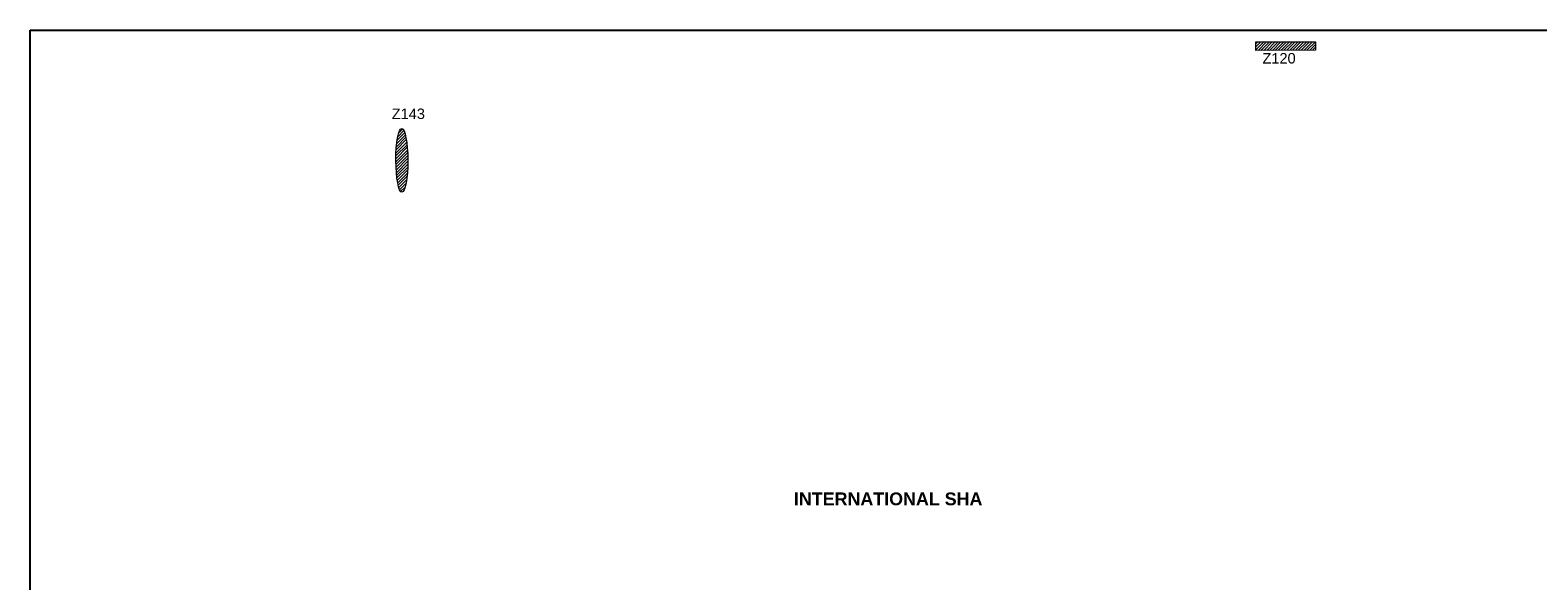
# Model space of a CAD drawing. Header units: millimetres. Extents: x 21148.2 to 21239.2, y 30135 to 30201.8.
# Tile 141 of 189: x 21149.2 to 21184.6, y 30188.9 to 30201.8. Entities that reach past the tile are written whole.
import ezdxf

# ---------------------------------------------------------------- set-up
doc = ezdxf.new("R2010")
doc.units = ezdxf.units.MM
doc.layers.add('AR-T1E-20-L1$0$IMPROVEMENTS - ENHANCE PTB LVL 1 - STEEL COLUMNS$0$EAST PTB LVL 1 - ADVERT$0$1$0$EAST  PTB LEVEL 1-ADVERTISE$0$Adver', color=7, linetype='Continuous', lineweight=13)
doc.layers.add('AR-T1E-20-L1$0$IMPROVEMENTS - ENHANCE PTB LVL 1 - STEEL COLUMNS$0$I-ANNO-XREF', color=7, linetype='Continuous', lineweight=13)
doc.styles.add('AR-T1E-20-L1$0$IMPROVEMENTS - ENHANCE PTB LVL 1 - STEEL COLUMNS$0$EAST PTB LVL 1 - ADVERT$0$1$0$EAST  PTB LEVEL 1-ADVERTISE$0$Standard', font='arial.ttf')
doc.styles.get("Standard").update_dxf_attribs({"font": 'arial.ttf'})

# ---------------------------------------------------------------- blocks, each defined once
blk = doc.blocks.new('AR-T1E-20-L1$0$IMPROVEMENTS - ENHANCE PTB LVL 1 - STEEL COLUMNS$0$EAST PTB LVL 1 - ADVERT')
at = {"layer": 'AR-T1E-20-L1$0$IMPROVEMENTS - ENHANCE PTB LVL 1 - STEEL COLUMNS$0$EAST PTB LVL 1 - ADVERT$0$1$0$EAST  PTB LEVEL 1-ADVERTISE$0$Adver'}
h = blk.add_hatch(dxfattribs=at)
h.set_pattern_fill('ANSI31', color=256, scale=15, style=0)
h.set_pattern_definition([(45, (40.16, 132.597), (-33.6759605, 33.6759605), [])])
h.paths.add_polyline_path([(254294, -9180), (255694, -9180), (255694, -8981), (254294, -8981)])
h = blk.add_hatch(dxfattribs=at)
h.set_pattern_fill('ANSI31', color=256, scale=15, style=0)
h.set_pattern_definition([(45, (0, 161.46), (-33.67596, 33.67596), [])])
edge = h.paths.add_edge_path()
edge.add_ellipse((234240, -11679), major_axis=(0, -750), ratio=0.187139, start_angle=0, end_angle=360)
blk.add_lwpolyline([(254294, -8981), (255694, -8981), (255694, -9180), (254294, -9180)], close=True, dxfattribs=at)
at = {"layer": 'AR-T1E-20-L1$0$IMPROVEMENTS - ENHANCE PTB LVL 1 - STEEL COLUMNS$0$EAST PTB LVL 1 - ADVERT$0$1$0$EAST  PTB LEVEL 1-ADVERTISE$0$Adver', "ltscale": 0.25}
blk.add_ellipse((234240, -11679), major_axis=(0, -750), ratio=0.187139, dxfattribs=at)
at = {"layer": 'AR-T1E-20-L1$0$IMPROVEMENTS - ENHANCE PTB LVL 1 - STEEL COLUMNS$0$EAST PTB LVL 1 - ADVERT$0$1$0$EAST  PTB LEVEL 1-ADVERTISE$0$Adver', "style": 'AR-T1E-20-L1$0$IMPROVEMENTS - ENHANCE PTB LVL 1 - STEEL COLUMNS$0$EAST PTB LVL 1 - ADVERT$0$1$0$EAST  PTB LEVEL 1-ADVERTISE$0$Standard'}
blk.add_text('Z120', height=245, dxfattribs=at).set_placement((254445, -9490))
at = {"layer": 'AR-T1E-20-L1$0$IMPROVEMENTS - ENHANCE PTB LVL 1 - STEEL COLUMNS$0$EAST PTB LVL 1 - ADVERT$0$1$0$EAST  PTB LEVEL 1-ADVERTISE$0$Adver', "insert": (234006, -10465), "char_height": 245, "width": 830, "attachment_point": 1, "style": 'AR-T1E-20-L1$0$IMPROVEMENTS - ENHANCE PTB LVL 1 - STEEL COLUMNS$0$EAST PTB LVL 1 - ADVERT$0$1$0$EAST  PTB LEVEL 1-ADVERTISE$0$Standard'}
blk.add_mtext('Z143', dxfattribs=at)

msp = doc.modelspace()

# ---------------------------------------------------------------- linework, layer by layer
msp.add_lwpolyline([(21149.169, 30201.831), (21233.369, 30201.831), (21233.369, 30147.204), (21149.169, 30147.204)], close=True)

# ---------------------------------------------------------------- block references
at = {"layer": 'AR-T1E-20-L1$0$IMPROVEMENTS - ENHANCE PTB LVL 1 - STEEL COLUMNS$0$I-ANNO-XREF', "xscale": 0.001, "yscale": 0.001, "zscale": 0.001, "rotation": 0.2299050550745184}
msp.add_blockref('AR-T1E-20-L1$0$IMPROVEMENTS - ENHANCE PTB LVL 1 - STEEL COLUMNS$0$EAST PTB LVL 1 - ADVERT', (20923.607, 30209.515), dxfattribs=at)

# ---------------------------------------------------------------- texts
at = {"insert": (21167.093, 30190.984, 10.833), "char_height": 0.3, "width": 51.9285, "attachment_point": 1}
msp.add_mtext('{\\fArial|b1|i0|c0|p34;INTERNATIONAL SHA }', dxfattribs=at)

doc.saveas('drawing.dxf')
